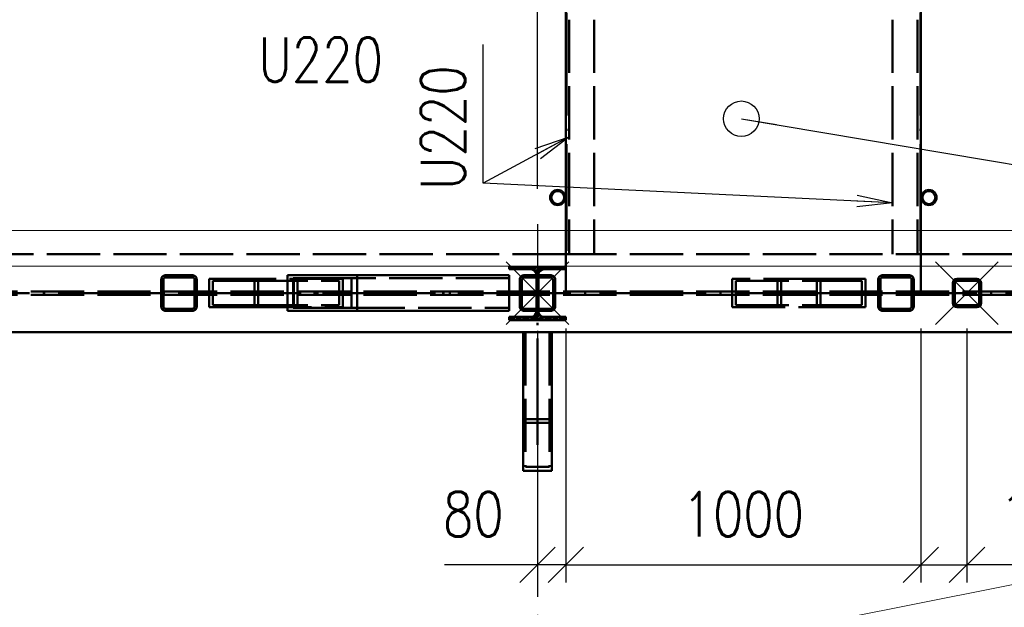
# Paper-space layout 'Layout1' of a CAD drawing. Extents: x -2 to 1033, y -36 to 596.
# Tile 5 of 56: x 130 to 185, y 190 to 223. Entities that reach past the tile are written whole.
import ezdxf

# ---------------------------------------------------------------- set-up
doc = ezdxf.new("R2010")
doc.units = 0
for name, pattern in [('ACAD_ISO02W100', [15, 12, -3]), ('ACAD_ISO04W100', [30.5, 24, -3, 0.5, -3]), ('HP_01_CER_B', [8, 5, -1, 1, -1])]:
    doc.linetypes.add(name, pattern=pattern)
doc.layers.get('0').update_dxf_attribs({"linetype": 'CONTINUOUS'})
doc.layers.get('DEFPOINTS').update_dxf_attribs({"color": 132, "linetype": 'CONTINUOUS'})
for name, color, linetype, lineweight in [('SS_DIAGONÁLY 1', 91, 'CONTINUOUS', 50), ('SS_DIAGONÁLY 2', 93, 'CONTINUOUS', 50), ('SS_KOTY', 3, 'CONTINUOUS', 25), ('SS_LEMOVÁNÍ', 211, 'CONTINUOUS', 50), ('SS_OPLASTENI-PANEL', 63, 'CONTINUOUS', 13), ('SS_OSY_025', 7, 'HP_01_CER_B', 25), ('SS_PODKLADY', 9, 'CONTINUOUS', 13), ('SS_POPIS_PROFILU', 13, 'CONTINUOUS', 25), ('SS_PÁSY', 163, 'CONTINUOUS', 50), ('SS_SCHODISTE', 30, 'CONTINUOUS', 50), ('SS_SLOUPY NÁDSTAVBA', 183, 'CONTINUOUS', 50), ('SS_SRAFY', 8, 'CONTINUOUS', 18), ('SS_ZABRADLI', 2, 'CONTINUOUS', 35), ('SS_ZTUŽENÍ', 53, 'CONTINUOUS', 50)]:
    doc.layers.add(name, color=color, linetype=linetype, lineweight=lineweight)
doc.layers.add('SS_PLECHY', color=7, linetype='CONTINUOUS', lineweight=50, true_color=0xb47846)
doc.styles.add('ROMANS', font='romans.shx', dxfattribs={"width": 0.8})
doc.styles.add('romans.shx', font='romans.shx', dxfattribs={"height": 5})
doc.dimstyles.new('A-1_(2.5)_50AS', dxfattribs={"dimtxt": 2.5, "dimasz": 2, "dimexe": 1, "dimexo": 2, "dimgap": 0, "dimtad": 0, "dimdec": 1, "dimlfac": 50, "dimrnd": 1, "dimtxsty": 'ROMANS', "dimblk1": 'OBLIQUE', "dimblk2": 'OBLIQUE', "dimsah": 1, "dimcen": 2, "dimclrd": 256, "dimclre": 256, "dimclrt": 256, "dimadec": 1, "dimazin": 2, "dimtfac": 0.714286, "dimtdec": 1, "dimtmove": 0, "dimatfit": 3, "dimldrblk": 'OPEN', "dimfxl": 1, "dimtvp": 1.142857, "dimtfill": 1, "dimtolj": 1, "dimlwd": -1, "dimlwe": -1, "dimarcsym": 0})
pattern_1 = [(45, (57.84679, 35.42408), (-0.04490128, 0.04490128), [])]

# ---------------------------------------------------------------- blocks, each defined once
blk = doc.blocks.new('0KRIZ(Z)')
at = {"color": 0, "linetype": 'ByBlock', "ltscale": 0.5}
for p, q in [((0, -0.5), (0, 0.5)), ((-0.5, 0), (0.5, 0)), ((0, 0), (0, 0, 1))]:
    blk.add_line(p, q, dxfattribs=at)
blk = doc.blocks.new('_Oblique')
at = {"color": 0, "linetype": 'ByBlock', "lineweight": -2}
blk.add_line((-0.5, -0.5), (0.5, 0.5), dxfattribs=at)
blk = doc.blocks.new('*D38')
at = {"layer": 'DEFPOINTS', "color": 0, "transparency": 16777216}
for p in [(160.447, 207.424), (158.847, 205.904), (160.447, 192.111)]:
    blk.add_point(p, dxfattribs=at)
at = {"layer": 'SS_KOTY', "transparency": 16777216}
for p, q in [((160.447, 205.424), (160.447, 191.111)), ((158.847, 203.904), (158.847, 191.111)), ((158.847, 192.111), (153.609, 192.111)), ((160.447, 192.111), (158.847, 192.111))]:
    blk.add_line(p, q, dxfattribs=at)
at = {"layer": 'SS_KOTY', "transparency": 16777216, "xscale": 2, "yscale": 2, "zscale": 2, "rotation": 180}
blk.add_blockref('_Oblique', (158.847, 192.111), dxfattribs=at)
at = {"layer": 'SS_KOTY', "transparency": 16777216, "xscale": 2, "yscale": 2, "zscale": 2}
blk.add_blockref('_Oblique', (160.447, 192.111), dxfattribs=at)
at = {"layer": 'SS_KOTY', "transparency": 16777216, "insert": (155.228, 194.968), "char_height": 2.5, "attachment_point": 5, "style": 'ROMANS', "bg_fill": 3, "box_fill_scale": 1.1, "bg_fill_color": 256, "bg_fill_true_color": 13158600, "bg_fill_transparency": 0}
blk.add_mtext('\\A1;80', dxfattribs=at)
blk = doc.blocks.new('_OPEN')
at = {"color": 0, "linetype": 'ByBlock'}
for p, q in [((-1, 0.167), (0, 0)), ((0, 0), (-1, -0.167)), ((0, 0), (-1, 0))]:
    blk.add_line(p, q, dxfattribs=at)
blk = doc.blocks.new('*D39')
at = {"layer": 'DEFPOINTS', "color": 0, "transparency": 16777216}
for p in [(160.447, 207.424), (180.447, 207.424), (180.447, 192.111)]:
    blk.add_point(p, dxfattribs=at)
at = {"layer": 'SS_KOTY', "transparency": 16777216}
for p, q in [((160.447, 205.424), (160.447, 191.111)), ((180.447, 205.424), (180.447, 191.111)), ((160.447, 192.111), (180.447, 192.111))]:
    blk.add_line(p, q, dxfattribs=at)
at = {"layer": 'SS_KOTY', "transparency": 16777216, "xscale": 2, "yscale": 2, "zscale": 2, "rotation": 180}
blk.add_blockref('_Oblique', (160.447, 192.111), dxfattribs=at)
at = {"layer": 'SS_KOTY', "transparency": 16777216, "xscale": 2, "yscale": 2, "zscale": 2}
blk.add_blockref('_Oblique', (180.447, 192.111), dxfattribs=at)
at = {"layer": 'SS_KOTY', "transparency": 16777216, "insert": (170.447, 194.968), "char_height": 2.5, "attachment_point": 5, "style": 'ROMANS', "bg_fill": 3, "box_fill_scale": 1.1, "bg_fill_color": 256, "bg_fill_true_color": 13158600, "bg_fill_transparency": 0}
blk.add_mtext('\\A1;1000', dxfattribs=at)
blk = doc.blocks.new('*D40')
at = {"layer": 'DEFPOINTS', "color": 0, "transparency": 16777216}
for p in [(180.447, 207.424), (183.047, 207.424), (183.047, 192.111)]:
    blk.add_point(p, dxfattribs=at)
at = {"layer": 'SS_KOTY', "transparency": 16777216}
for p, q in [((180.447, 205.424), (180.447, 191.111)), ((183.047, 205.424), (183.047, 191.111)), ((180.447, 192.111), (183.047, 192.111)), ((189.914, 192.111), (183.047, 192.111))]:
    blk.add_line(p, q, dxfattribs=at)
at = {"layer": 'SS_KOTY', "transparency": 16777216, "xscale": 2, "yscale": 2, "zscale": 2, "rotation": 180}
blk.add_blockref('_Oblique', (180.447, 192.111), dxfattribs=at)
at = {"layer": 'SS_KOTY', "transparency": 16777216, "xscale": 2, "yscale": 2, "zscale": 2}
blk.add_blockref('_Oblique', (183.047, 192.111), dxfattribs=at)
at = {"layer": 'SS_KOTY', "transparency": 16777216, "insert": (187.485, 194.968), "char_height": 2.5, "attachment_point": 5, "style": 'ROMANS', "bg_fill": 3, "box_fill_scale": 1.1, "bg_fill_color": 256, "bg_fill_true_color": 13158600, "bg_fill_transparency": 0}
blk.add_mtext('\\A1;130', dxfattribs=at)
blk = doc.blocks.new('*D110')
at = {"layer": 'DEFPOINTS', "color": 0, "transparency": 16777216}
for p in [(151.847, 251.316), (151.847, 244.424), (158.847, 211.305)]:
    blk.add_point(p, dxfattribs=at)
at = {"layer": 'SS_KOTY', "transparency": 16777216}
for p, q in [((151.847, 246.424), (151.847, 252.316)), ((158.847, 213.305), (158.847, 252.316)), ((158.847, 251.316), (151.847, 251.316))]:
    blk.add_line(p, q, dxfattribs=at)
at = {"layer": 'SS_KOTY', "transparency": 16777216, "xscale": 2, "yscale": 2, "zscale": 2, "rotation": 180}
blk.add_blockref('_Oblique', (151.847, 251.316), dxfattribs=at)
at = {"layer": 'SS_KOTY', "transparency": 16777216, "xscale": 2, "yscale": 2, "zscale": 2}
blk.add_blockref('_Oblique', (158.847, 251.316), dxfattribs=at)
at = {"layer": 'SS_KOTY', "transparency": 16777216, "insert": (155.347, 254.173), "char_height": 2.5, "attachment_point": 5, "style": 'ROMANS', "bg_fill": 3, "box_fill_scale": 1.1, "bg_fill_color": 256, "bg_fill_true_color": 13158600, "bg_fill_transparency": 0}
blk.add_mtext('\\A1;350', dxfattribs=at)

psp = doc.layouts.get("Layout1")

# ---------------------------------------------------------------- hatches: boundary and pattern name
at = {"layer": 'SS_SRAFY'}
h = psp.add_hatch(dxfattribs=at)
h.set_pattern_fill('ANSI31', color=5, scale=0.02, style=0)
h.set_pattern_definition(pattern_1)
h.paths.add_polyline_path([(180.9068, 213.2491, 1), (180.9068, 212.3591, 1)], flags=0)
h.paths.add_polyline_path([(180.9068, 213.1491, 1), (180.9068, 212.4591, 1)], flags=0)

# ---------------------------------------------------------------- linework, layer by layer
at = {"layer": 'SS_DIAGONÁLY 1', "color": 3, "linetype": 'ACAD_ISO02W100', "ltscale": 0.25}
for p, q in [((137.6468, 206.6641), (137.6468, 208.1841)), ((137.7668, 208.1841), (137.7668, 206.6641)), ((139.4068, 208.4241), (137.8868, 208.4241)), ((137.8868, 208.3041), (139.4068, 208.3041)), ((139.5268, 206.6641), (139.5268, 208.1841)), ((139.6468, 208.1841), (139.6468, 206.6641)), ((159.6068, 208.4241), (158.0868, 208.4241)), ((158.0868, 208.3041), (159.6068, 208.3041)), ((179.8068, 208.4241), (178.2868, 208.4241)), ((178.2868, 208.3041), (179.8068, 208.3041)), ((139.4068, 206.5441), (137.8868, 206.5441)), ((139.4068, 206.4241), (137.8868, 206.4241))]:
    psp.add_line(p, q, dxfattribs=at)
at = {"layer": 'SS_DIAGONÁLY 1', "color": 7, "linetype": 'ACAD_ISO04W100', "ltscale": 0.25}
psp.add_line((138.6468, 207.4241), (138.6468, 207.4241), dxfattribs=at)
at = {"layer": 'SS_DIAGONÁLY 1', "color": 3, "linetype": 'ACAD_ISO02W100', "ltscale": 0.25}
for centre, start, end in [((137.8868, 208.1841), 90, 180), ((139.4068, 208.1841), 0, 90), ((158.0868, 208.1841), 90, 180), ((159.6068, 208.1841), 0, 90), ((178.2868, 208.1841), 90, 180), ((179.8068, 208.1841), 0, 90), ((137.8868, 206.6641), 180, 270), ((139.4068, 206.6641), 270, 0)]:
    psp.add_arc(centre, 0.24, start, end, dxfattribs=at)
at = {"layer": 'SS_DIAGONÁLY 1', "color": 3, "linetype": 'ACAD_ISO02W100', "ltscale": 0.25, "extrusion": (0, 0, -1)}
for centre, start, end in [((-137.8868, 208.1841), 0, 90), ((-139.4068, 208.1841), 90, 180), ((-158.0868, 208.1841), 0, 90), ((-159.6068, 208.1841), 90, 180), ((-178.2868, 208.1841), 0, 90), ((-179.8068, 208.1841), 90, 180)]:
    psp.add_arc(centre, 0.12, start, end, dxfattribs=at)
at = {"layer": 'SS_DIAGONÁLY 1', "color": 3, "linetype": 'ACAD_ISO02W100', "ltscale": 0.25, "extrusion": (3.03165e-13, 1.25575e-13, -1)}
psp.add_arc((-137.8868, 206.6641), 0.12, 270, 0, dxfattribs=at)
at = {"layer": 'SS_DIAGONÁLY 1', "color": 3, "linetype": 'ACAD_ISO02W100', "ltscale": 0.25, "extrusion": (-1.25575e-13, 3.03165e-13, -1)}
psp.add_arc((-139.4068, 206.6641), 0.12, 180, 270, dxfattribs=at)
at = {"layer": 'SS_DIAGONÁLY 2', "color": 3, "linetype": 'ACAD_ISO02W100', "ltscale": 0.25}
for p, q in [((143.1111, 208.2241), (140.3547, 208.2241)), ((140.3547, 208.2241), (140.3547, 206.6241)), ((140.5615, 208.1041), (142.9044, 208.1041)), ((140.5615, 208.1041), (140.5615, 206.7441)), ((142.9044, 208.1041), (147.6738, 208.1041)), ((142.9044, 208.1041), (142.9044, 206.7441)), ((147.8805, 208.2241), (143.1111, 208.2241)), ((143.1111, 208.2241), (143.1111, 206.6241)), ((145.1242, 206.6241), (145.1242, 208.2241)), ((145.3309, 206.7441), (145.3309, 208.1041)), ((147.6738, 206.7441), (147.6738, 208.1041)), ((147.8805, 206.6241), (147.8805, 208.2241)), ((174.5825, 208.2241), (169.8131, 208.2241)), ((170.0198, 208.1041), (174.7892, 208.1041)), ((177.3388, 208.2241), (174.5825, 208.2241)), ((174.7892, 208.1041), (177.1321, 208.1041)), ((140.3547, 206.6241), (143.1111, 206.6241)), ((140.5615, 206.7441), (142.9044, 206.7441)), ((142.9044, 206.7441), (147.6738, 206.7441)), ((143.1111, 206.6241), (147.8805, 206.6241))]:
    psp.add_line(p, q, dxfattribs=at)
at = {"layer": 'SS_DIAGONÁLY 2', "color": 7, "linetype": 'ACAD_ISO04W100', "ltscale": 0.25}
psp.add_line((138.6468, 207.4241), (146.5023, 207.4241), dxfattribs=at)
at = {"layer": 'SS_LEMOVÁNÍ', "color": 1, "linetype": 'Continuous', "ltscale": 0.25}
for p, q in [((183.6068, 208.2241), (182.4868, 208.2241)), ((182.4868, 208.1041), (183.6068, 208.1041))]:
    psp.add_line(p, q, dxfattribs=at)
for centre, start, end in [((182.4868, 207.9841), 90, 180), ((183.6068, 207.9841), 0, 90)]:
    psp.add_arc(centre, 0.24, start, end, dxfattribs=at)
at = {"layer": 'SS_LEMOVÁNÍ', "color": 1, "linetype": 'Continuous', "ltscale": 0.25, "extrusion": (0, 0, -1)}
for centre, start, end in [((-182.4868, 207.9841), 0, 90), ((-183.6068, 207.9841), 90, 180)]:
    psp.add_arc(centre, 0.12, start, end, dxfattribs=at)
at = {"layer": 'SS_OPLASTENI-PANEL', "color": 9, "linetype": 'Continuous', "ltscale": 0.25}
for p, q in [((263.4468, 210.9441), (54.2468, 210.9441)), ((56.2468, 208.9441), (263.4468, 208.9441))]:
    psp.add_line(p, q, dxfattribs=at)
at = {"layer": 'SS_OSY_025'}
psp.add_line((158.8468, 211.3048), (158.8468, 63.194), dxfattribs=at)
at = {"layer": 'SS_PLECHY', "color": 3, "linetype": 'ACAD_ISO02W100', "ltscale": 0.25}
for p, q in [((160.4468, 209.6241), (160.4468, 223.2791)), ((180.4468, 223.2191), (180.4468, 209.6241)), ((160.5468, 209.6241), (160.4468, 209.6241))]:
    psp.add_line(p, q, dxfattribs=at)
at = {"layer": 'SS_PODKLADY', "elevation": -5936}
psp.add_lwpolyline([(60.6468, 79.6241), (76.6128, 169.3001), (257.0468, 205.2241)], dxfattribs=at)
at = {"layer": 'SS_POPIS_PROFILU', "color": 0, "linetype": 'ByBlock', "lineweight": -2}
psp.add_line((170.3343, 217.2446), (172.3066, 216.9129), dxfattribs=at)
at = {"layer": 'SS_POPIS_PROFILU', "color": 0, "linetype": 'ByBlock'}
for p, q in [((178.8468, 212.5116), (176.8332, 212.2736)), ((178.8468, 212.5116), (176.8491, 212.6066)), ((176.8649, 212.9395), (178.8468, 212.5116))]:
    psp.add_line(p, q, dxfattribs=at)
at = {"layer": 'SS_POPIS_PROFILU', "color": 13}
psp.add_lwpolyline([(170.3343, 217.2446), (200.3029, 212.2054), (231.922, 212.2054)], dxfattribs=at)
at = {"layer": 'SS_POPIS_PROFILU', "color": 0, "linetype": 'ByBlock', "lineweight": -2}
psp.add_circle((170.3343, 217.2446), 1, dxfattribs=at)
at = {"layer": 'SS_PÁSY', "color": 3, "linetype": 'ACAD_ISO02W100', "ltscale": 0.25}
for p, q in [((160.4468, 209.6241), (60.6468, 209.6241)), ((257.0468, 209.6241), (160.5468, 209.6241))]:
    psp.add_line(p, q, dxfattribs=at)
at = {"layer": 'SS_SCHODISTE', "color": 3, "linetype": 'ACAD_ISO02W100', "ltscale": 0.25}
for p, q in [((160.6268, 222.8241), (160.6268, 209.6241)), ((162.0468, 222.8241), (162.0468, 209.6241)), ((178.8468, 222.8241), (178.8468, 209.6241)), ((180.2668, 222.8241), (180.2668, 209.6241))]:
    psp.add_line(p, q, dxfattribs=at)
at = {"layer": 'SS_SLOUPY NÁDSTAVBA', "color": 1, "linetype": 'Continuous', "ltscale": 0.25}
for p, q in [((157.2468, 208.7641), (157.2468, 208.9441)), ((157.2468, 208.7641), (158.4868, 208.7641)), ((159.2068, 208.7641), (160.4468, 208.7641)), ((160.4468, 208.7641), (160.4468, 208.9441))]:
    psp.add_line(p, q, dxfattribs=at)
at = {"layer": 'SS_SLOUPY NÁDSTAVBA', "color": 1, "linetype": 'Continuous', "ltscale": 0.25, "extrusion": (0, 0, -1)}
for centre, start, end in [((-158.4868, 208.4641), 90, 180), ((-159.2068, 208.4641), 0, 90)]:
    psp.add_arc(centre, 0.3, start, end, dxfattribs=at)
at = {"layer": 'SS_ZABRADLI', "color": 7, "linetype": 'ACAD_ISO04W100', "ltscale": 0.25}
for p, q in [((160.4918, 209.8041), (160.4918, 223.2191)), ((180.4018, 209.8041), (180.4018, 223.2191))]:
    psp.add_line(p, q, dxfattribs=at)
at = {"layer": 'SS_ZABRADLI', "color": 1, "linetype": 'Continuous', "ltscale": 0.25}
for radius in [0.445, 0.345]:
    psp.add_circle((180.9068, 212.8041), radius, dxfattribs=at)
at = {"layer": 'SS_ZTUŽENÍ', "color": 1, "linetype": 'Continuous', "ltscale": 0.25}
for p, q in [((148.6848, 208.4241), (144.7688, 208.4241)), ((144.7688, 208.4241), (144.7688, 206.4241)), ((148.3715, 208.2641), (145.0821, 208.2641)), ((145.0821, 208.2641), (145.0821, 206.5841)), ((148.3715, 208.2641), (148.3715, 206.5841)), ((157.2468, 208.4241), (148.6848, 208.4241)), ((148.6848, 208.4241), (148.6848, 206.4241)), ((148.6848, 206.4241), (144.7688, 206.4241)), ((145.0821, 206.5841), (148.3715, 206.5841))]:
    psp.add_line(p, q, dxfattribs=at)
at = {"layer": 'SS_ZTUŽENÍ', "color": 3, "linetype": 'ACAD_ISO02W100', "ltscale": 0.25}
psp.add_line((157.2468, 208.2641), (148.3715, 208.2641), dxfattribs=at)

# ---------------------------------------------------------------- block references
at = {"layer": 'SS_OSY_025', "xscale": 5, "yscale": 5, "rotation": 45}
for p in [(158.8468, 207.4241), (183.0468, 207.4241)]:
    psp.add_blockref('0KRIZ(Z)', p, dxfattribs=at)

# ---------------------------------------------------------------- texts
at = {"layer": 'SS_POPIS_PROFILU', "color": 13, "style": 'romans.shx', "width": 0.8}
psp.add_text('U220', height=2.5, dxfattribs=at).set_placement((143.1168, 219.3241))

# ---------------------------------------------------------------- next in the draw order: dimensions: what is measured, and where the dimension line sits
at = {"layer": 'SS_KOTY'}
dim = psp.add_linear_dim(base=(151.8468, 251.316), p1=(158.8468, 211.3048), p2=(151.8468, 244.4241), dimstyle='A-1_(2.5)_50AS', dxfattribs=at)
dim.commit()
dim.dimension.update_dxf_attribs({"geometry": '*D110', "text_midpoint": (155.3468, 254.1731)})
dim = psp.add_linear_dim(base=(160.4468, 192.1109), p1=(158.8468, 205.9041), p2=(160.4468, 207.4241), dimstyle='A-1_(2.5)_50AS', dxfattribs=at)
dim.commit()
dim.dimension.update_dxf_attribs({"geometry": '*D38', "text_midpoint": (155.2277, 192.1109), "dimtype": 160})

# ---------------------------------------------------------------- next in the draw order: hatches: boundary and pattern name
at = {"layer": 'SS_SRAFY'}
h = psp.add_hatch(dxfattribs=at)
h.set_pattern_fill('ANSI31', color=5, scale=0.02, style=0)
h.set_pattern_definition(pattern_1)
h.paths.add_polyline_path([(159.9868, 213.2491, 1), (159.9868, 212.3591, 1)], flags=0)
h.paths.add_polyline_path([(159.9868, 213.1491, 1), (159.9868, 212.4591, 1)], flags=0)

# ---------------------------------------------------------------- next in the draw order: linework, layer by layer
at = {"layer": 'SS_DIAGONÁLY 1', "color": 3, "linetype": 'ACAD_ISO02W100', "ltscale": 0.25}
for p, q in [((157.8468, 206.6641), (157.8468, 208.1841)), ((157.9668, 208.1841), (157.9668, 206.6641))]:
    psp.add_line(p, q, dxfattribs=at)
at = {"layer": 'SS_DIAGONÁLY 1', "color": 7, "linetype": 'ACAD_ISO04W100', "ltscale": 0.25}
psp.add_line((158.8468, 207.4241), (158.8468, 207.4241), dxfattribs=at)
at = {"layer": 'SS_DIAGONÁLY 1', "color": 3, "linetype": 'ACAD_ISO02W100', "ltscale": 0.25}
psp.add_arc((158.0868, 206.6641), 0.24, 180, 270, dxfattribs=at)
at = {"layer": 'SS_DIAGONÁLY 1', "color": 3, "linetype": 'ACAD_ISO02W100', "ltscale": 0.25, "extrusion": (3.03165e-13, 1.25575e-13, -1)}
psp.add_arc((-158.0868, 206.6641), 0.12, 270, 0, dxfattribs=at)
at = {"layer": 'SS_DIAGONÁLY 2', "color": 7, "linetype": 'ACAD_ISO04W100', "ltscale": 0.25}
psp.add_line((158.8468, 198.8685), (158.8468, 207.4241), dxfattribs=at)
at = {"layer": 'SS_DIAGONÁLY 2', "color": 1, "linetype": 'Continuous', "ltscale": 0.25}
psp.add_line((158.0468, 205.2241), (158.0468, 197.4078), dxfattribs=at)
at = {"layer": 'SS_DIAGONÁLY 2', "color": 3, "linetype": 'ACAD_ISO02W100', "ltscale": 0.25}
psp.add_line((158.1668, 205.2241), (158.1668, 197.6269), dxfattribs=at)
at = {"layer": 'SS_POPIS_PROFILU', "color": 0, "linetype": 'ByBlock'}
for p, q in [((158.7083, 215.5679), (160.6268, 216.2241)), ((160.6268, 216.2241), (158.8666, 215.2746)), ((160.6268, 216.2241), (159.0248, 214.9812))]:
    psp.add_line(p, q, dxfattribs=at)
at = {"layer": 'SS_POPIS_PROFILU', "color": 13}
for points in [[(160.6268, 216.2241), (155.7786, 213.6088), (155.7786, 221.4184)], [(178.8468, 212.5116), (155.7786, 213.6088), (155.7786, 221.4184)]]:
    psp.add_lwpolyline(points, dxfattribs=at)
at = {"layer": 'SS_SLOUPY NÁDSTAVBA', "color": 1, "linetype": 'Continuous', "ltscale": 0.25}
for p, q in [((158.7868, 208.4641), (158.7868, 206.3841)), ((158.9068, 206.3841), (158.9068, 208.4641)), ((158.4868, 206.0841), (157.2468, 206.0841)), ((157.2468, 205.9041), (157.2468, 206.0841))]:
    psp.add_line(p, q, dxfattribs=at)
at = {"layer": 'SS_SLOUPY NÁDSTAVBA', "color": 7, "linetype": 'ACAD_ISO04W100', "ltscale": 0.25}
psp.add_line((158.8468, 207.4241), (158.8468, 207.4241), dxfattribs=at)
at = {"layer": 'SS_SLOUPY NÁDSTAVBA', "color": 1, "linetype": 'Continuous', "ltscale": 0.25, "extrusion": (0, 0, -1)}
psp.add_arc((-158.4868, 206.3841), 0.3, 180, 270, dxfattribs=at)
at = {"layer": 'SS_ZABRADLI', "color": 1, "linetype": 'Continuous', "ltscale": 0.25}
for radius in [0.445, 0.345]:
    psp.add_circle((159.9868, 212.8041), radius, dxfattribs=at)
at = {"layer": 'SS_ZTUŽENÍ', "color": 1, "linetype": 'Continuous', "ltscale": 0.25}
for q in [(157.2468, 208.4241), (148.6848, 206.4241)]:
    psp.add_line((157.2468, 206.4241), q, dxfattribs=at)
at = {"layer": 'SS_ZTUŽENÍ', "color": 7, "linetype": 'ACAD_ISO04W100', "ltscale": 0.25}
psp.add_line((146.7268, 207.4241), (158.8468, 207.4241), dxfattribs=at)
at = {"layer": 'SS_ZTUŽENÍ', "color": 3, "linetype": 'ACAD_ISO02W100', "ltscale": 0.25}
psp.add_line((148.3715, 206.5841), (157.2468, 206.5841), dxfattribs=at)

# ---------------------------------------------------------------- next in the draw order: texts
at = {"layer": 'SS_POPIS_PROFILU', "color": 13, "style": 'romans.shx', "width": 0.8}
psp.add_text('U220', height=2.5, rotation=90, dxfattribs=at).set_placement((154.7786, 213.2317))
psp.add_text('U220', height=2.5, rotation=90, dxfattribs=at).set_placement((154.7786, 213.2317))

# ---------------------------------------------------------------- next in the draw order: dimensions: what is measured, and where the dimension line sits
at = {"layer": 'SS_KOTY'}
dim = psp.add_linear_dim(base=(180.4468, 192.1109), p1=(160.4468, 207.4241), p2=(180.4468, 207.4241), dimstyle='A-1_(2.5)_50AS', override={"dimtmove": 1}, dxfattribs=at)
dim.commit()
dim.dimension.update_dxf_attribs({"geometry": '*D39', "text_midpoint": (170.4468, 194.968)})

# ---------------------------------------------------------------- next in the draw order: hatches: boundary and pattern name
at = {"layer": 'SS_SRAFY'}
h = psp.add_hatch(dxfattribs=at)
h.set_pattern_fill('ANSI31', color=5, scale=0.02, style=0)
h.set_pattern_definition(pattern_1)
h.paths.add_polyline_path([(157.2468, 205.9041), (160.4468, 205.9041), (160.4468, 206.0841), (159.2068, 206.0841, -0.4142136), (158.9068, 206.3841), (158.9068, 208.4641, -0.4142136), (159.2068, 208.7641), (160.4468, 208.7641), (160.4468, 208.9441), (157.2468, 208.9441), (157.2468, 208.7641), (158.4868, 208.7641, -0.4142136), (158.7868, 208.4641), (158.7868, 206.3841, -0.4142136), (158.4868, 206.0841), (157.2468, 206.0841)], flags=0)

# ---------------------------------------------------------------- next in the draw order: linework, layer by layer
at = {"layer": 'SS_DIAGONÁLY 1', "color": 3, "linetype": 'ACAD_ISO02W100', "ltscale": 0.25}
for p, q in [((159.7268, 206.6641), (159.7268, 208.1841)), ((159.8468, 208.1841), (159.8468, 206.6641)), ((178.0468, 206.6641), (178.0468, 208.1841)), ((178.1668, 208.1841), (178.1668, 206.6641)), ((159.6068, 206.5441), (158.0868, 206.5441)), ((159.6068, 206.4241), (158.0868, 206.4241))]:
    psp.add_line(p, q, dxfattribs=at)
at = {"layer": 'SS_DIAGONÁLY 1', "color": 7, "linetype": 'ACAD_ISO04W100', "ltscale": 0.25}
psp.add_line((179.0468, 207.4241), (179.0468, 207.4241), dxfattribs=at)
at = {"layer": 'SS_DIAGONÁLY 1', "color": 3, "linetype": 'ACAD_ISO02W100', "ltscale": 0.25, "extrusion": (-1.25575e-13, 3.03165e-13, -1)}
psp.add_arc((-159.6068, 206.6641), 0.12, 180, 270, dxfattribs=at)
at = {"layer": 'SS_DIAGONÁLY 1', "color": 3, "linetype": 'ACAD_ISO02W100', "ltscale": 0.25}
for centre, start, end in [((159.6068, 206.6641), 270, 0), ((178.2868, 206.6641), 180, 270)]:
    psp.add_arc(centre, 0.24, start, end, dxfattribs=at)
at = {"layer": 'SS_DIAGONÁLY 1', "color": 3, "linetype": 'ACAD_ISO02W100', "ltscale": 0.25, "extrusion": (3.03165e-13, 1.25575e-13, -1)}
psp.add_arc((-178.2868, 206.6641), 0.12, 270, 0, dxfattribs=at)
at = {"layer": 'SS_DIAGONÁLY 2', "color": 3, "linetype": 'ACAD_ISO02W100', "ltscale": 0.25}
for p, q in [((169.8131, 208.2241), (169.8131, 206.6241)), ((170.0198, 208.1041), (170.0198, 206.7441)), ((172.3627, 208.1041), (172.3627, 206.7441)), ((172.5694, 208.2241), (172.5694, 206.6241)), ((174.5825, 206.6241), (174.5825, 208.2241)), ((174.7892, 206.7441), (174.7892, 208.1041)), ((177.1321, 206.7441), (177.1321, 208.1041)), ((177.3388, 206.6241), (177.3388, 208.2241)), ((169.8131, 206.6241), (174.5825, 206.6241)), ((170.0198, 206.7441), (174.7892, 206.7441)), ((174.5825, 206.6241), (177.3388, 206.6241)), ((174.7892, 206.7441), (177.1321, 206.7441)), ((159.5268, 205.2241), (159.5268, 197.6269)), ((158.0468, 200.3293), (159.6468, 200.3293)), ((158.1668, 200.1102), (159.5268, 200.1102)), ((158.1668, 197.6269), (159.5268, 197.6269))]:
    psp.add_line(p, q, dxfattribs=at)
at = {"layer": 'SS_DIAGONÁLY 2', "color": 7, "linetype": 'ACAD_ISO04W100', "ltscale": 0.25}
psp.add_line((179.0468, 207.4241), (171.1912, 207.4241), dxfattribs=at)
at = {"layer": 'SS_DIAGONÁLY 2', "color": 1, "linetype": 'Continuous', "ltscale": 0.25}
for p, q in [((159.6468, 197.4078), (159.6468, 205.2241)), ((158.0468, 197.4078), (159.6468, 197.4078))]:
    psp.add_line(p, q, dxfattribs=at)
at = {"layer": 'SS_SCHODISTE', "color": 7, "linetype": 'ACAD_ISO04W100', "ltscale": 0.25}
psp.add_line((160.4468, 207.4241), (160.4468, 224.4241), dxfattribs=at)
at = {"layer": 'SS_SLOUPY NÁDSTAVBA', "color": 1, "linetype": 'Continuous', "ltscale": 0.25}
for p, q in [((157.2468, 205.9041), (160.4468, 205.9041)), ((160.4468, 206.0841), (159.2068, 206.0841)), ((160.4468, 205.9041), (160.4468, 206.0841))]:
    psp.add_line(p, q, dxfattribs=at)
at = {"layer": 'SS_SLOUPY NÁDSTAVBA', "color": 1, "linetype": 'Continuous', "ltscale": 0.25, "extrusion": (0, 0, -1)}
psp.add_arc((-159.2068, 206.3841), 0.3, 270, 0, dxfattribs=at)

# ---------------------------------------------------------------- next in the draw order: dimensions: what is measured, and where the dimension line sits
at = {"layer": 'SS_KOTY'}
dim = psp.add_linear_dim(base=(183.0468, 192.1109), p1=(180.4468, 207.4241), p2=(183.0468, 207.4241), dimstyle='A-1_(2.5)_50AS', override={"dimtmove": 1}, dxfattribs=at)
dim.commit()
dim.dimension.update_dxf_attribs({"geometry": '*D40', "text_midpoint": (187.485, 192.4312), "dimtype": 160})

# ---------------------------------------------------------------- next in the draw order: hatches: boundary and pattern name
at = {"layer": 'SS_SRAFY'}
h = psp.add_hatch(dxfattribs=at)
h.set_pattern_fill('ANSI31', color=5, scale=0.02, style=0)
h.set_pattern_definition(pattern_1)
h.paths.add_polyline_path([(183.6068, 208.2241), (182.4868, 208.2241, 0.4142136), (182.2468, 207.9841), (182.2468, 206.8641, 0.4142136), (182.4868, 206.6241), (183.6068, 206.6241, 0.4142136), (183.8468, 206.8641), (183.8468, 207.9841, 0.4142136)], flags=0)
h.paths.add_polyline_path([(183.7268, 207.9841), (183.7268, 206.8641, -0.4142136), (183.6068, 206.7441), (182.4868, 206.7441, -0.4142136), (182.3668, 206.8641), (182.3668, 207.9841, -0.4142136), (182.4868, 208.1041), (183.6068, 208.1041, -0.4142136)], flags=0)

# ---------------------------------------------------------------- next in the draw order: linework, layer by layer
at = {"layer": 'SS_DIAGONÁLY 1', "color": 3, "linetype": 'ACAD_ISO02W100', "ltscale": 0.25}
for p, q in [((179.9268, 206.6641), (179.9268, 208.1841)), ((180.0468, 208.1841), (180.0468, 206.6641)), ((179.8068, 206.5441), (178.2868, 206.5441)), ((179.8068, 206.4241), (178.2868, 206.4241))]:
    psp.add_line(p, q, dxfattribs=at)
at = {"layer": 'SS_DIAGONÁLY 1', "color": 3, "linetype": 'ACAD_ISO02W100', "ltscale": 0.25, "extrusion": (-1.25575e-13, 3.03165e-13, -1)}
psp.add_arc((-179.8068, 206.6641), 0.12, 180, 270, dxfattribs=at)
at = {"layer": 'SS_DIAGONÁLY 1', "color": 3, "linetype": 'ACAD_ISO02W100', "ltscale": 0.25}
psp.add_arc((179.8068, 206.6641), 0.24, 270, 0, dxfattribs=at)
at = {"layer": 'SS_LEMOVÁNÍ', "color": 1, "linetype": 'Continuous', "ltscale": 0.25}
for p, q in [((182.2468, 207.9841), (182.2468, 206.8641)), ((182.3668, 206.8641), (182.3668, 207.9841)), ((183.7268, 207.9841), (183.7268, 206.8641)), ((183.8468, 206.8641), (183.8468, 207.9841)), ((183.6068, 206.7441), (182.4868, 206.7441)), ((182.4868, 206.6241), (183.6068, 206.6241))]:
    psp.add_line(p, q, dxfattribs=at)
at = {"layer": 'SS_LEMOVÁNÍ', "color": 7, "linetype": 'ACAD_ISO04W100', "ltscale": 0.25}
psp.add_line((183.0468, 207.4241), (183.0468, 207.4241), dxfattribs=at)
at = {"layer": 'SS_LEMOVÁNÍ', "color": 1, "linetype": 'Continuous', "ltscale": 0.25}
for centre, start, end in [((182.4868, 206.8641), 180, 270), ((183.6068, 206.8641), 270, 0)]:
    psp.add_arc(centre, 0.24, start, end, dxfattribs=at)
at = {"layer": 'SS_LEMOVÁNÍ', "color": 1, "linetype": 'Continuous', "ltscale": 0.25, "extrusion": (0, 0, -1)}
for centre, start, end in [((-182.4868, 206.8641), 270, 0), ((-183.6068, 206.8641), 180, 270)]:
    psp.add_arc(centre, 0.12, start, end, dxfattribs=at)
at = {"layer": 'SS_PÁSY', "color": 3, "linetype": 'ACAD_ISO02W100', "ltscale": 0.25}
for p, q in [((257.0468, 207.5191), (60.6468, 207.5191)), ((257.0468, 207.3291), (60.6468, 207.3291))]:
    psp.add_line(p, q, dxfattribs=at)
at = {"layer": 'SS_PÁSY', "color": 7, "linetype": 'ACAD_ISO04W100', "ltscale": 0.25}
psp.add_line((259.8468, 207.4241), (57.8468, 207.4241), dxfattribs=at)
at = {"layer": 'SS_PÁSY', "color": 1, "linetype": 'Continuous', "ltscale": 0.25}
psp.add_line((60.6468, 205.2241), (257.0468, 205.2241), dxfattribs=at)
at = {"layer": 'SS_SCHODISTE', "color": 7, "linetype": 'ACAD_ISO04W100', "ltscale": 0.25}
psp.add_line((180.4468, 207.4241), (180.4468, 224.4241), dxfattribs=at)

doc.saveas('drawing.dxf')
